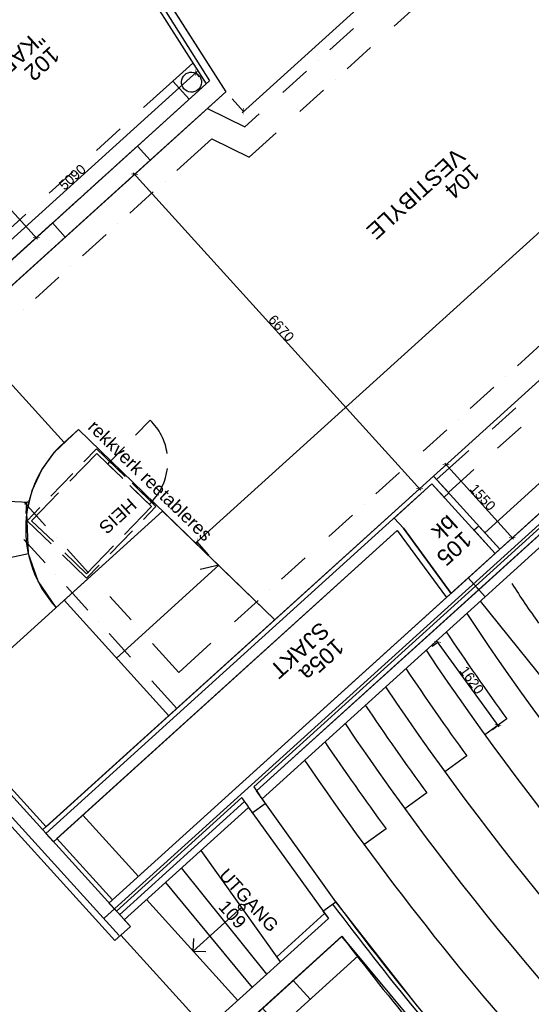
# Model space of a CAD drawing. Header units: millimetres. Extents: x 15275 to 121491, y 18097 to 137945.
# Tile 3 of 57: x 23731 to 31769, y 34687 to 50172. Entities that reach past the tile are written whole.
import ezdxf

# ---------------------------------------------------------------- set-up
doc = ezdxf.new("R2010")
doc.units = ezdxf.units.MM
doc.header["$LTSCALE"] = 0.5
doc.header["$MEASUREMENT"] = 0
doc.linetypes.add('PLINE', pattern=[0])
doc.styles.add('GENERATED_STYLE_1', font='arial.ttf')

msp = doc.modelspace()

# ---------------------------------------------------------------- hatches: boundary and pattern name
at = {"linetype": 'Continuous'}
for points in [[(29430, 49902, 0.413823), (29431, 49905, 0.414213), (29428, 49905, 0.414213), (29427, 49902, 0.413823)], [(28421, 49528), (28422, 49531, 0.413823), (28419, 49531, 0.016573), (28417, 49530, 0.06361), (28417, 49529, 0.322326), (28417, 49527, 0.04927), (28419, 49527, 0.051705), (28420, 49527, 0.095023)], [(26498, 49290), (26503, 49395), (26494, 49395), (26489, 49290)], [(28690, 49231), (28690, 49234, 0.413823), (28687, 49235, 0.016573), (28686, 49234, 0.06361), (28685, 49232, 0.322326), (28686, 49230, 0.04927), (28687, 49230, 0.051705), (28689, 49231, 0.095023)], [(27246, 48783), (27242, 48676), (27248, 48676), (27255, 48782)], [(27680, 48856, 0.413823), (27680, 48859, 0.414213), (27677, 48859, 0.413823), (27677, 48856)], [(25494, 48620, 0.413823), (25494, 48623), (25491, 48623, 0.413823), (25491, 48620, 0.414213)], [(27948, 48559, 0.413823), (27948, 48562, 0.414213), (27945, 48562, 0.413823), (27945, 48559)], [(25555, 48159, 0.413823), (25555, 48162, 0.413823), (25552, 48162, 0.016573), (25551, 48161, 0.06361), (25550, 48160, 0.322326), (25550, 48157, 0.322326), (25552, 48157, 0.06361), (25554, 48158, 0.016573)], [(25564, 48167, 0.413823), (25564, 48170, 0.413823), (25561, 48170, 0.016573), (25560, 48169, 0.06361), (25559, 48168, 0.322326), (25560, 48166, 0.322326), (25562, 48165, 0.06361), (25563, 48166, 0.016573)], [(25574, 48176, 0.413823), (25574, 48179, 0.413823), (25571, 48179, 0.016573), (25570, 48178, 0.06361), (25569, 48177, 0.322326), (25569, 48174, 0.322326), (25571, 48174, 0.06361), (25572, 48175, 0.016573)], [(25385, 48005, 0.413823), (25386, 48008, 0.413823), (25383, 48008, 0.016573), (25381, 48007, 0.06361), (25381, 48006, 0.322326), (25381, 48004, 0.322326), (25383, 48003, 0.06361), (25384, 48004, 0.016573)], [(25395, 48014, 0.413823), (25395, 48017, 0.413823), (25392, 48017, 0.016573), (25391, 48016, 0.06361), (25390, 48015, 0.322326), (25390, 48012, 0.322326), (25392, 48012, 0.06361), (25394, 48013, 0.016573)], [(25404, 48022, 0.413823), (25404, 48025, 0.413823), (25401, 48025, 0.016573), (25400, 48024, 0.06361), (25399, 48023, 0.322326), (25400, 48021, 0.322326), (25402, 48020, 0.06361), (25403, 48021, 0.016573)], [(25414, 48031, 0.413823), (25414, 48034, 0.413823), (25411, 48034, 0.016573), (25410, 48033, 0.06361), (25409, 48032, 0.322326), (25409, 48029, 0.322326), (25411, 48029, 0.06361), (25412, 48030, 0.016573)], [(25423, 48039, 0.413823), (25423, 48042, 0.413823), (25420, 48042, 0.016573), (25419, 48041, 0.06361), (25418, 48040, 0.322326), (25418, 48038, 0.322326), (25421, 48037, 0.06361), (25422, 48038, 0.016573)], [(25432, 48048, 0.413823), (25433, 48051, 0.413823), (25430, 48051, 0.016573), (25428, 48050, 0.06361), (25428, 48049, 0.322326), (25428, 48046, 0.322326), (25430, 48046, 0.06361), (25431, 48047, 0.016573)], [(25442, 48056, 0.413823), (25442, 48059, 0.413823), (25439, 48059, 0.016573), (25438, 48058, 0.06361), (25437, 48057, 0.322326), (25437, 48055, 0.322326), (25440, 48054, 0.06361), (25441, 48055, 0.016573)], [(25451, 48065, 0.413823), (25451, 48068, 0.413823), (25448, 48068, 0.016573), (25447, 48067, 0.06361), (25446, 48066, 0.322326), (25447, 48063, 0.322326), (25449, 48063, 0.06361), (25450, 48064, 0.016573)], [(25461, 48073, 0.413823), (25461, 48076, 0.413823), (25458, 48076, 0.016573), (25457, 48075, 0.06361), (25456, 48074, 0.322326), (25456, 48072, 0.322326), (25458, 48072, 0.06361), (25460, 48072, 0.016573)], [(25470, 48082, 0.413823), (25470, 48085, 0.413823), (25467, 48085, 0.016573), (25466, 48084, 0.06361), (25465, 48083, 0.322326), (25466, 48081, 0.322326), (25468, 48080, 0.06361), (25469, 48081, 0.016573)], [(25480, 48090, 0.413823), (25480, 48093, 0.413823), (25477, 48093, 0.016573), (25476, 48092, 0.06361), (25475, 48091, 0.322326), (25475, 48089, 0.322326), (25477, 48089, 0.06361), (25478, 48089, 0.016573)], [(25489, 48099, 0.413823), (25489, 48102, 0.413823), (25486, 48102, 0.016573), (25485, 48101, 0.06361), (25484, 48100, 0.322326), (25484, 48098, 0.322326), (25487, 48097, 0.06361), (25488, 48098, 0.016573)], [(25498, 48107, 0.413823), (25498, 48110, 0.413823), (25495, 48111, 0.016573), (25494, 48109, 0.06361), (25494, 48108, 0.322326), (25494, 48106, 0.322326), (25496, 48106, 0.06361), (25497, 48106, 0.016573)], [(25508, 48116, 0.413823), (25508, 48119, 0.413823), (25505, 48119, 0.016573), (25504, 48118, 0.06361), (25503, 48117, 0.322326), (25503, 48115, 0.322326), (25505, 48114, 0.06361), (25507, 48115, 0.016573)], [(25517, 48124, 0.413823), (25517, 48127, 0.413823), (25514, 48128, 0.016573), (25513, 48127, 0.06361), (25512, 48125, 0.322326), (25513, 48123, 0.322326), (25515, 48123, 0.06361), (25516, 48123, 0.016573)], [(25527, 48133, 0.413823), (25527, 48136, 0.413823), (25524, 48136, 0.016573), (25523, 48135, 0.06361), (25522, 48134, 0.322326), (25522, 48132, 0.322326), (25524, 48131, 0.06361), (25525, 48132, 0.016573)], [(25536, 48142, 0.413823), (25536, 48144, 0.413823), (25533, 48145, 0.016573), (25532, 48144, 0.06361), (25531, 48142, 0.322326), (25531, 48140, 0.322326), (25534, 48140, 0.06361), (25535, 48140, 0.016573)], [(25545, 48150, 0.413823), (25546, 48153, 0.413823), (25543, 48153, 0.016573), (25541, 48152, 0.06361), (25541, 48151, 0.322326), (25541, 48149, 0.322326), (25543, 48148, 0.06361), (25544, 48149, 0.016573)], [(24752, 47948, 0.016573), (24753, 47949, 0.06361), (24754, 47950, 0.322326), (24753, 47952, 0.04927), (24752, 47952, 0.051705), (24750, 47952, 0.095023), (24749, 47951), (24749, 47948, 0.413823)], [(25216, 47852, 0.413823), (25216, 47855, 0.413823), (25213, 47855, 0.016573), (25212, 47854, 0.06361), (25211, 47853, 0.322326), (25211, 47850, 0.322326), (25214, 47850, 0.06361), (25215, 47851, 0.016573)], [(25225, 47860, 0.413823), (25226, 47863, 0.413823), (25223, 47863, 0.016573), (25221, 47862, 0.06361), (25221, 47861, 0.322326), (25221, 47859, 0.322326), (25223, 47858, 0.06361), (25224, 47859, 0.016573)], [(25235, 47869, 0.413823), (25235, 47872, 0.413823), (25232, 47872, 0.016573), (25231, 47871, 0.06361), (25230, 47870, 0.322326), (25230, 47867, 0.322326), (25232, 47867, 0.06361), (25234, 47868, 0.016573)], [(25244, 47877, 0.413823), (25244, 47880, 0.413823), (25241, 47880, 0.016573), (25240, 47879, 0.06361), (25239, 47878, 0.322326), (25240, 47876, 0.322326), (25242, 47875, 0.06361), (25243, 47876, 0.016573)], [(25254, 47886, 0.413823), (25254, 47889, 0.413823), (25251, 47889, 0.016573), (25250, 47888, 0.06361), (25249, 47887, 0.322326), (25249, 47884, 0.322326), (25251, 47884, 0.06361), (25252, 47885, 0.016573)], [(25263, 47894, 0.413823), (25263, 47897, 0.413823), (25260, 47897, 0.016573), (25259, 47896, 0.06361), (25258, 47895, 0.322326), (25258, 47893, 0.322326), (25261, 47892, 0.06361), (25262, 47893, 0.016573)], [(25272, 47903, 0.413823), (25273, 47906, 0.413823), (25270, 47906, 0.016573), (25268, 47905, 0.06361), (25268, 47904, 0.322326), (25268, 47901, 0.322326), (25270, 47901, 0.06361), (25271, 47902, 0.016573)], [(25282, 47911, 0.413823), (25282, 47914, 0.413823), (25279, 47914, 0.016573), (25278, 47913, 0.06361), (25277, 47912, 0.322326), (25277, 47910, 0.322326), (25280, 47910, 0.06361), (25281, 47910, 0.016573)], [(25291, 47920, 0.413823), (25291, 47923, 0.413823), (25288, 47923, 0.016573), (25287, 47922, 0.06361), (25286, 47921, 0.322326), (25287, 47919, 0.322326), (25289, 47918, 0.06361), (25290, 47919, 0.016573)], [(25301, 47928, 0.413823), (25301, 47931, 0.413823), (25298, 47931, 0.016573), (25297, 47930, 0.06361), (25296, 47929, 0.322326), (25296, 47927, 0.322326), (25298, 47927, 0.06361), (25300, 47927, 0.016573)], [(25310, 47937, 0.413823), (25310, 47940, 0.413823), (25307, 47940, 0.016573), (25306, 47939, 0.06361), (25305, 47938, 0.322326), (25306, 47936, 0.322326), (25308, 47935, 0.06361), (25309, 47936, 0.016573)], [(25320, 47945, 0.413823), (25320, 47948, 0.413823), (25317, 47949, 0.016573), (25316, 47947, 0.06361), (25315, 47946, 0.322326), (25315, 47944, 0.322326), (25317, 47944, 0.06361), (25318, 47944, 0.016573)], [(25329, 47954, 0.413823), (25329, 47957, 0.413823), (25326, 47957, 0.016573), (25325, 47956, 0.06361), (25324, 47955, 0.322326), (25324, 47953, 0.322326), (25327, 47952, 0.06361), (25328, 47953, 0.016573)], [(25338, 47962, 0.413823), (25338, 47965, 0.413823), (25335, 47966, 0.016573), (25334, 47964, 0.06361), (25334, 47963, 0.322326), (25334, 47961, 0.322326), (25336, 47961, 0.06361), (25337, 47961, 0.016573)], [(25348, 47971, 0.413823), (25348, 47974, 0.413823), (25345, 47974, 0.016573), (25344, 47973, 0.06361), (25343, 47972, 0.322326), (25343, 47970, 0.322326), (25345, 47969, 0.06361), (25347, 47970, 0.016573)], [(25357, 47979, 0.413823), (25357, 47982, 0.413823), (25354, 47983, 0.016573), (25353, 47982, 0.06361), (25352, 47980, 0.322326), (25353, 47978, 0.322326), (25355, 47978, 0.06361), (25356, 47978, 0.016573)], [(25367, 47988, 0.413823), (25367, 47991, 0.413823), (25364, 47991, 0.016573), (25363, 47990, 0.06361), (25362, 47989, 0.322326), (25362, 47987, 0.322326), (25364, 47986, 0.06361), (25365, 47987, 0.016573)], [(25376, 47997, 0.413823), (25376, 48000, 0.413823), (25373, 48000, 0.016573), (25372, 47999, 0.06361), (25371, 47998, 0.322326), (25371, 47995, 0.322326), (25374, 47995, 0.06361), (25375, 47996, 0.016573)], [(25047, 47698, 0.413823), (25047, 47701, 0.413823), (25044, 47701, 0.016573), (25043, 47700, 0.06361), (25042, 47699, 0.322326), (25042, 47697, 0.322326), (25044, 47696, 0.06361), (25045, 47697, 0.016573)], [(25056, 47707, 0.413823), (25056, 47710, 0.413823), (25053, 47710, 0.016573), (25052, 47709, 0.06361), (25051, 47708, 0.322326), (25051, 47705, 0.322326), (25054, 47705, 0.06361), (25055, 47706, 0.016573)], [(25065, 47715, 0.413823), (25066, 47718, 0.413823), (25063, 47718, 0.016573), (25061, 47717, 0.06361), (25061, 47716, 0.322326), (25061, 47714, 0.322326), (25063, 47713, 0.06361), (25064, 47714, 0.016573)], [(25075, 47724, 0.413823), (25075, 47727, 0.413823), (25072, 47727, 0.016573), (25071, 47726, 0.06361), (25070, 47725, 0.322326), (25070, 47722, 0.322326), (25072, 47722, 0.06361), (25074, 47723, 0.016573)], [(25084, 47732, 0.413823), (25084, 47735, 0.413823), (25081, 47735, 0.016573), (25080, 47734, 0.06361), (25079, 47733, 0.322326), (25080, 47731, 0.322326), (25082, 47730, 0.06361), (25083, 47731, 0.016573)], [(25094, 47741, 0.413823), (25094, 47744, 0.413823), (25091, 47744, 0.016573), (25090, 47743, 0.06361), (25089, 47742, 0.322326), (25089, 47739, 0.322326), (25091, 47739, 0.06361), (25092, 47740, 0.016573)], [(25103, 47749, 0.413823), (25103, 47752, 0.413823), (25100, 47752, 0.016573), (25099, 47751, 0.06361), (25098, 47750, 0.322326), (25098, 47748, 0.322326), (25101, 47747, 0.06361), (25102, 47748, 0.016573)], [(25112, 47758, 0.413823), (25113, 47761, 0.413823), (25110, 47761, 0.016573), (25108, 47760, 0.06361), (25108, 47759, 0.322326), (25108, 47756, 0.322326), (25110, 47756, 0.06361), (25111, 47757, 0.016573)], [(25122, 47766, 0.413823), (25122, 47769, 0.413823), (25119, 47769, 0.016573), (25118, 47768, 0.06361), (25117, 47767, 0.322326), (25117, 47765, 0.322326), (25120, 47765, 0.06361), (25121, 47765, 0.016573)], [(25131, 47775, 0.413823), (25131, 47778, 0.413823), (25128, 47778, 0.016573), (25127, 47777, 0.06361), (25126, 47776, 0.322326), (25127, 47774, 0.322326), (25129, 47773, 0.06361), (25130, 47774, 0.016573)], [(25141, 47783, 0.413823), (25141, 47786, 0.413823), (25138, 47786, 0.016573), (25137, 47785, 0.06361), (25136, 47784, 0.322326), (25136, 47782, 0.322326), (25138, 47782, 0.06361), (25140, 47782, 0.016573)], [(25150, 47792, 0.413823), (25150, 47795, 0.413823), (25147, 47795, 0.016573), (25146, 47794, 0.06361), (25145, 47793, 0.322326), (25146, 47791, 0.322326), (25148, 47790, 0.06361), (25149, 47791, 0.016573)], [(25160, 47800, 0.413823), (25160, 47803, 0.413823), (25157, 47804, 0.016573), (25156, 47802, 0.06361), (25155, 47801, 0.322326), (25155, 47799, 0.322326), (25157, 47799, 0.06361), (25158, 47799, 0.016573)], [(25169, 47809, 0.413823), (25169, 47812, 0.413823), (25166, 47812, 0.016573), (25165, 47811, 0.06361), (25164, 47810, 0.322326), (25164, 47808, 0.322326), (25167, 47807, 0.06361), (25168, 47808, 0.016573)], [(25178, 47817, 0.413823), (25178, 47820, 0.413823), (25176, 47821, 0.016573), (25174, 47820, 0.06361), (25174, 47818, 0.322326), (25174, 47816, 0.322326), (25176, 47816, 0.06361), (25177, 47816, 0.016573)], [(25188, 47826, 0.413823), (25188, 47829, 0.413823), (25185, 47829, 0.016573), (25184, 47828, 0.06361), (25183, 47827, 0.322326), (25183, 47825, 0.322326), (25185, 47824, 0.06361), (25187, 47825, 0.016573)], [(25197, 47835, 0.413823), (25197, 47838, 0.413823), (25194, 47838, 0.016573), (25193, 47837, 0.06361), (25192, 47835, 0.322326), (25193, 47833, 0.322326), (25195, 47833, 0.06361), (25196, 47833, 0.016573)], [(25207, 47843, 0.413823), (25207, 47846, 0.413823), (25204, 47846, 0.016573), (25203, 47845, 0.06361), (25202, 47844, 0.322326), (25202, 47842, 0.322326), (25204, 47841, 0.06361), (25205, 47842, 0.016573)], [(25588, 47743), (25482, 47750), (25482, 47741), (25588, 47734)], [(24877, 47545, 0.413823), (24877, 47548, 0.413823), (24874, 47548, 0.016573), (24873, 47547, 0.06361), (24872, 47546, 0.322326), (24873, 47543, 0.322326), (24875, 47543, 0.06361), (24876, 47544, 0.016573)], [(24887, 47553, 0.413823), (24887, 47556, 0.413823), (24884, 47556, 0.016573), (24883, 47555, 0.06361), (24882, 47554, 0.322326), (24882, 47552, 0.322326), (24884, 47551, 0.06361), (24885, 47552, 0.016573)], [(24896, 47562, 0.413823), (24896, 47565, 0.413823), (24893, 47565, 0.016573), (24892, 47564, 0.06361), (24891, 47563, 0.322326), (24891, 47560, 0.322326), (24894, 47560, 0.06361), (24895, 47561, 0.016573)], [(24905, 47570, 0.413823), (24906, 47573, 0.413823), (24903, 47573, 0.016573), (24901, 47572, 0.06361), (24901, 47571, 0.322326), (24901, 47569, 0.322326), (24903, 47568, 0.06361), (24904, 47569, 0.016573)], [(24915, 47579, 0.413823), (24915, 47582, 0.413823), (24912, 47582, 0.016573), (24911, 47581, 0.06361), (24910, 47580, 0.322326), (24910, 47577, 0.322326), (24913, 47577, 0.06361), (24914, 47578, 0.016573)], [(24924, 47587, 0.413823), (24924, 47590, 0.413823), (24921, 47590, 0.016573), (24920, 47589, 0.06361), (24919, 47588, 0.322326), (24920, 47586, 0.322326), (24922, 47585, 0.06361), (24923, 47586, 0.016573)], [(24934, 47596, 0.413823), (24934, 47599, 0.413823), (24931, 47599, 0.016573), (24930, 47598, 0.06361), (24929, 47597, 0.322326), (24929, 47594, 0.322326), (24931, 47594, 0.06361), (24932, 47595, 0.016573)], [(24943, 47604, 0.413823), (24943, 47607, 0.413823), (24940, 47607, 0.016573), (24939, 47606, 0.06361), (24938, 47605, 0.322326), (24939, 47603, 0.322326), (24941, 47603, 0.06361), (24942, 47603, 0.016573)], [(24952, 47613, 0.413823), (24953, 47616, 0.413823), (24950, 47616, 0.016573), (24949, 47615, 0.06361), (24948, 47614, 0.322326), (24948, 47612, 0.322326), (24950, 47611, 0.06361), (24951, 47612, 0.016573)], [(24962, 47621, 0.413823), (24962, 47624, 0.413823), (24959, 47624, 0.016573), (24958, 47623, 0.06361), (24957, 47622, 0.322326), (24957, 47620, 0.322326), (24960, 47620, 0.06361), (24961, 47620, 0.016573)], [(24971, 47630, 0.413823), (24971, 47633, 0.413823), (24968, 47633, 0.016573), (24967, 47632, 0.06361), (24966, 47631, 0.322326), (24967, 47629, 0.322326), (24969, 47628, 0.06361), (24970, 47629, 0.016573)], [(24981, 47638, 0.413823), (24981, 47641, 0.413823), (24978, 47642, 0.016573), (24977, 47640, 0.06361), (24976, 47639, 0.322326), (24976, 47637, 0.322326), (24978, 47637, 0.06361), (24980, 47637, 0.016573)], [(24990, 47647, 0.413823), (24990, 47650, 0.413823), (24987, 47650, 0.016573), (24986, 47649, 0.06361), (24985, 47648, 0.322326), (24986, 47646, 0.322326), (24988, 47645, 0.06361), (24989, 47646, 0.016573)], [(25000, 47655, 0.413823), (25000, 47658, 0.413823), (24997, 47659, 0.016573), (24996, 47657, 0.06361), (24995, 47656, 0.322326), (24995, 47654, 0.322326), (24997, 47654, 0.06361), (24998, 47654, 0.016573)], [(25009, 47664, 0.413823), (25009, 47667, 0.413823), (25006, 47667, 0.016573), (25005, 47666, 0.06361), (25004, 47665, 0.322326), (25004, 47663, 0.322326), (25007, 47662, 0.06361), (25008, 47663, 0.016573)], [(25018, 47672, 0.413823), (25019, 47675, 0.413823), (25016, 47676, 0.016573), (25014, 47675, 0.06361), (25014, 47673, 0.322326), (25014, 47671, 0.322326), (25016, 47671, 0.06361), (25017, 47671, 0.016573)], [(25028, 47681, 0.413823), (25028, 47684, 0.413823), (25025, 47684, 0.016573), (25024, 47683, 0.06361), (25023, 47682, 0.322326), (25023, 47680, 0.322326), (25025, 47679, 0.06361), (25027, 47680, 0.016573)], [(25037, 47690, 0.413823), (25037, 47693, 0.413823), (25034, 47693, 0.016573), (25033, 47692, 0.06361), (25032, 47691, 0.322326), (25033, 47688, 0.322326), (25035, 47688, 0.06361), (25036, 47689, 0.016573)], [(26016, 47631, 0.095023), (26017, 47632, 0.051705), (26017, 47634, 0.04927), (26018, 47635, 0.413628), (26012, 47636, 0.04927), (26012, 47634, 0.051705), (26012, 47632, 0.095023), (26013, 47631)], [(24698, 47383, 0.413823), (24699, 47386, 0.413823), (24696, 47386, 0.016573), (24694, 47385, 0.06361), (24694, 47384, 0.322326), (24694, 47381, 0.322326), (24696, 47381, 0.06361), (24697, 47382, 0.016573)], [(24708, 47391, 0.413823), (24708, 47394, 0.413823), (24705, 47394, 0.016573), (24704, 47393, 0.06361), (24703, 47392, 0.322326), (24703, 47390, 0.322326), (24705, 47389, 0.06361), (24707, 47390, 0.016573)], [(24717, 47400, 0.413823), (24717, 47403, 0.413823), (24714, 47403, 0.016573), (24713, 47402, 0.06361), (24712, 47401, 0.322326), (24713, 47398, 0.322326), (24715, 47398, 0.06361), (24716, 47399, 0.016573)], [(24727, 47408, 0.413823), (24727, 47411, 0.413823), (24724, 47411, 0.016573), (24723, 47410, 0.06361), (24722, 47409, 0.322326), (24722, 47407, 0.322326), (24724, 47406, 0.06361), (24725, 47407, 0.016573)], [(24736, 47417, 0.413823), (24736, 47420, 0.413823), (24733, 47420, 0.016573), (24732, 47419, 0.06361), (24731, 47418, 0.322326), (24731, 47415, 0.322326), (24734, 47415, 0.06361), (24735, 47416, 0.016573)], [(24745, 47425, 0.413823), (24746, 47428, 0.413823), (24743, 47428, 0.016573), (24741, 47427, 0.06361), (24741, 47426, 0.322326), (24741, 47424, 0.322326), (24743, 47423, 0.06361), (24744, 47424, 0.016573)], [(24755, 47434, 0.413823), (24755, 47437, 0.413823), (24752, 47437, 0.016573), (24751, 47436, 0.06361), (24750, 47435, 0.322326), (24750, 47432, 0.322326), (24753, 47432, 0.06361), (24754, 47433, 0.016573)], [(24764, 47442, 0.413823), (24764, 47445, 0.413823), (24761, 47445, 0.016573), (24760, 47444, 0.06361), (24759, 47443, 0.322326), (24760, 47441, 0.322326), (24762, 47440, 0.06361), (24763, 47441, 0.016573)], [(24774, 47451, 0.413823), (24774, 47454, 0.413823), (24771, 47454, 0.016573), (24770, 47453, 0.06361), (24769, 47452, 0.322326), (24769, 47449, 0.322326), (24771, 47449, 0.06361), (24772, 47450, 0.016573)], [(24783, 47459, 0.413823), (24783, 47462, 0.413823), (24780, 47462, 0.016573), (24779, 47461, 0.06361), (24778, 47460, 0.322326), (24779, 47458, 0.322326), (24781, 47458, 0.06361), (24782, 47458, 0.016573)], [(24792, 47468, 0.413823), (24793, 47471, 0.413823), (24790, 47471, 0.016573), (24789, 47470, 0.06361), (24788, 47469, 0.322326), (24788, 47467, 0.322326), (24790, 47466, 0.06361), (24791, 47467, 0.016573)], [(24802, 47476, 0.413823), (24802, 47479, 0.413823), (24799, 47479, 0.016573), (24798, 47478, 0.06361), (24797, 47477, 0.322326), (24797, 47475, 0.322326), (24800, 47475, 0.06361), (24801, 47475, 0.016573)], [(24811, 47485, 0.413823), (24811, 47488, 0.413823), (24808, 47488, 0.016573), (24807, 47487, 0.06361), (24806, 47486, 0.322326), (24807, 47484, 0.322326), (24809, 47483, 0.06361), (24810, 47484, 0.016573)], [(24821, 47493, 0.413823), (24821, 47496, 0.413823), (24818, 47497, 0.016573), (24817, 47495, 0.06361), (24816, 47494, 0.322326), (24816, 47492, 0.322326), (24818, 47492, 0.06361), (24820, 47492, 0.016573)], [(24830, 47502, 0.413823), (24830, 47505, 0.413823), (24827, 47505, 0.016573), (24826, 47504, 0.06361), (24825, 47503, 0.322326), (24826, 47501, 0.322326), (24828, 47500, 0.06361), (24829, 47501, 0.016573)], [(24840, 47510, 0.413823), (24840, 47513, 0.413823), (24837, 47514, 0.016573), (24836, 47513, 0.06361), (24835, 47511, 0.322326), (24835, 47509, 0.322326), (24837, 47509, 0.06361), (24838, 47509, 0.016573)], [(24849, 47519, 0.413823), (24849, 47522, 0.413823), (24846, 47522, 0.016573), (24845, 47521, 0.06361), (24844, 47520, 0.322326), (24844, 47518, 0.322326), (24847, 47517, 0.06361), (24848, 47518, 0.016573)], [(24858, 47528, 0.413823), (24859, 47531, 0.413823), (24856, 47531, 0.016573), (24854, 47530, 0.06361), (24854, 47529, 0.322326), (24854, 47526, 0.322326), (24856, 47526, 0.06361), (24857, 47526, 0.016573)], [(24868, 47536, 0.413823), (24868, 47539, 0.413823), (24865, 47539, 0.016573), (24864, 47538, 0.06361), (24863, 47537, 0.322326), (24863, 47535, 0.322326), (24865, 47534, 0.06361), (24867, 47535, 0.016573)], [(24011, 47277, 0.414213), (24012, 47280, 0.413823), (24009, 47280, 0.413823), (24008, 47277, 0.414213)], [(24529, 47229, 0.413823), (24529, 47232, 0.413823), (24526, 47232, 0.016573), (24525, 47231, 0.06361), (24524, 47230, 0.322326), (24524, 47228, 0.322326), (24527, 47227, 0.06361), (24528, 47228, 0.016573)], [(24538, 47238, 0.413823), (24539, 47241, 0.413823), (24536, 47241, 0.016573), (24534, 47240, 0.06361), (24534, 47239, 0.322326), (24534, 47236, 0.322326), (24536, 47236, 0.06361), (24537, 47237, 0.016573)], [(24548, 47246, 0.413823), (24548, 47249, 0.413823), (24545, 47249, 0.016573), (24544, 47248, 0.06361), (24543, 47247, 0.322326), (24543, 47245, 0.322326), (24545, 47244, 0.06361), (24547, 47245, 0.016573)], [(24557, 47255, 0.413823), (24557, 47258, 0.413823), (24554, 47258, 0.016573), (24553, 47257, 0.06361), (24552, 47256, 0.322326), (24553, 47253, 0.322326), (24555, 47253, 0.06361), (24556, 47254, 0.016573)], [(24567, 47263, 0.413823), (24567, 47266, 0.413823), (24564, 47266, 0.016573), (24563, 47265, 0.06361), (24562, 47264, 0.322326), (24562, 47262, 0.322326), (24564, 47261, 0.06361), (24565, 47262, 0.016573)], [(24576, 47272, 0.413823), (24576, 47275, 0.413823), (24573, 47275, 0.016573), (24572, 47274, 0.06361), (24571, 47273, 0.322326), (24571, 47270, 0.322326), (24574, 47270, 0.06361), (24575, 47271, 0.016573)], [(24585, 47280, 0.413823), (24586, 47283, 0.413823), (24583, 47283, 0.016573), (24581, 47282, 0.06361), (24581, 47281, 0.322326), (24581, 47279, 0.322326), (24583, 47278, 0.06361), (24584, 47279, 0.016573)], [(24595, 47289, 0.413823), (24595, 47292, 0.413823), (24592, 47292, 0.016573), (24591, 47291, 0.06361), (24590, 47290, 0.322326), (24590, 47287, 0.322326), (24593, 47287, 0.06361), (24594, 47288, 0.016573)], [(24604, 47297, 0.413823), (24604, 47300, 0.413823), (24601, 47300, 0.016573), (24600, 47299, 0.06361), (24599, 47298, 0.322326), (24600, 47296, 0.322326), (24602, 47296, 0.06361), (24603, 47296, 0.016573)], [(24614, 47306, 0.413823), (24614, 47309, 0.413823), (24611, 47309, 0.016573), (24610, 47308, 0.06361), (24609, 47307, 0.322326), (24609, 47305, 0.322326), (24611, 47304, 0.06361), (24613, 47305, 0.016573)], [(24623, 47314, 0.413823), (24623, 47317, 0.413823), (24620, 47317, 0.016573), (24619, 47316, 0.06361), (24618, 47315, 0.322326), (24619, 47313, 0.322326), (24621, 47313, 0.06361), (24622, 47313, 0.016573)], [(24633, 47323, 0.413823), (24633, 47326, 0.413823), (24630, 47326, 0.016573), (24629, 47325, 0.06361), (24628, 47324, 0.322326), (24628, 47322, 0.322326), (24630, 47321, 0.06361), (24631, 47322, 0.016573)], [(24642, 47331, 0.413823), (24642, 47334, 0.413823), (24639, 47335, 0.016573), (24638, 47333, 0.06361), (24637, 47332, 0.322326), (24637, 47330, 0.322326), (24640, 47330, 0.06361), (24641, 47330, 0.016573)], [(24651, 47340, 0.413823), (24651, 47343, 0.413823), (24648, 47343, 0.016573), (24647, 47342, 0.06361), (24647, 47341, 0.322326), (24647, 47339, 0.322326), (24649, 47338, 0.06361), (24650, 47339, 0.016573)], [(24661, 47348, 0.413823), (24661, 47351, 0.413823), (24658, 47352, 0.016573), (24657, 47351, 0.06361), (24656, 47349, 0.322326), (24656, 47347, 0.322326), (24658, 47347, 0.06361), (24660, 47347, 0.016573)], [(24670, 47357, 0.413823), (24670, 47360, 0.413823), (24667, 47360, 0.016573), (24666, 47359, 0.06361), (24665, 47358, 0.322326), (24666, 47356, 0.322326), (24668, 47355, 0.06361), (24669, 47356, 0.016573)], [(24680, 47365, 0.413823), (24680, 47368, 0.413823), (24677, 47369, 0.016573), (24676, 47368, 0.06361), (24675, 47366, 0.322326), (24675, 47364, 0.322326), (24677, 47364, 0.06361), (24678, 47364, 0.016573)], [(24689, 47374, 0.413823), (24689, 47377, 0.413823), (24686, 47377, 0.016573), (24685, 47376, 0.06361), (24684, 47375, 0.322326), (24684, 47373, 0.322326), (24687, 47372, 0.06361), (24688, 47373, 0.016573)], [(24360, 47076, 0.413823), (24360, 47079, 0.413823), (24357, 47079, 0.016573), (24356, 47078, 0.06361), (24355, 47077, 0.322326), (24355, 47074, 0.322326), (24357, 47074, 0.06361), (24358, 47075, 0.016573)], [(24369, 47084, 0.413823), (24369, 47087, 0.413823), (24366, 47087, 0.016573), (24365, 47086, 0.06361), (24364, 47085, 0.322326), (24364, 47083, 0.322326), (24367, 47082, 0.06361), (24368, 47083, 0.016573)], [(24378, 47093, 0.413823), (24379, 47096, 0.413823), (24376, 47096, 0.016573), (24374, 47095, 0.06361), (24374, 47094, 0.322326), (24374, 47091, 0.322326), (24376, 47091, 0.06361), (24377, 47092, 0.016573)], [(24388, 47101, 0.413823), (24388, 47104, 0.413823), (24385, 47104, 0.016573), (24384, 47103, 0.06361), (24383, 47102, 0.322326), (24383, 47100, 0.322326), (24385, 47099, 0.06361), (24387, 47100, 0.016573)], [(24397, 47110, 0.413823), (24397, 47113, 0.413823), (24394, 47113, 0.016573), (24393, 47112, 0.06361), (24392, 47111, 0.322326), (24393, 47108, 0.322326), (24395, 47108, 0.06361), (24396, 47109, 0.016573)], [(24407, 47118, 0.413823), (24407, 47121, 0.413823), (24404, 47121, 0.016573), (24403, 47120, 0.06361), (24402, 47119, 0.322326), (24402, 47117, 0.322326), (24404, 47116, 0.06361), (24405, 47117, 0.016573)], [(24416, 47127, 0.413823), (24416, 47130, 0.413823), (24413, 47130, 0.016573), (24412, 47129, 0.06361), (24411, 47128, 0.322326), (24411, 47125, 0.322326), (24414, 47125, 0.06361), (24415, 47126, 0.016573)], [(24425, 47135, 0.413823), (24426, 47138, 0.413823), (24423, 47138, 0.016573), (24421, 47137, 0.06361), (24421, 47136, 0.322326), (24421, 47134, 0.322326), (24423, 47133, 0.06361), (24424, 47134, 0.016573)], [(24435, 47144, 0.413823), (24435, 47147, 0.413823), (24432, 47147, 0.016573), (24431, 47146, 0.06361), (24430, 47145, 0.322326), (24430, 47142, 0.322326), (24433, 47142, 0.06361), (24434, 47143, 0.016573)], [(24444, 47152, 0.413823), (24444, 47155, 0.413823), (24441, 47155, 0.016573), (24440, 47154, 0.06361), (24439, 47153, 0.322326), (24440, 47151, 0.322326), (24442, 47151, 0.06361), (24443, 47151, 0.016573)], [(24454, 47161, 0.413823), (24454, 47164, 0.413823), (24451, 47164, 0.016573), (24450, 47163, 0.06361), (24449, 47162, 0.322326), (24449, 47160, 0.322326), (24451, 47159, 0.06361), (24453, 47160, 0.016573)], [(24463, 47169, 0.413823), (24463, 47172, 0.413823), (24460, 47172, 0.016573), (24459, 47171, 0.06361), (24458, 47170, 0.322326), (24459, 47168, 0.322326), (24461, 47168, 0.06361), (24462, 47168, 0.016573)], [(24473, 47178, 0.413823), (24473, 47181, 0.413823), (24470, 47181, 0.016573), (24469, 47180, 0.06361), (24468, 47179, 0.322326), (24468, 47177, 0.322326), (24470, 47176, 0.06361), (24471, 47177, 0.016573)], [(24482, 47186, 0.413823), (24482, 47189, 0.413823), (24479, 47190, 0.016573), (24478, 47188, 0.06361), (24477, 47187, 0.322326), (24477, 47185, 0.322326), (24480, 47185, 0.06361), (24481, 47185, 0.016573)], [(24491, 47195, 0.413823), (24491, 47198, 0.413823), (24488, 47198, 0.016573), (24487, 47197, 0.06361), (24487, 47196, 0.322326), (24487, 47194, 0.322326), (24489, 47193, 0.06361), (24490, 47194, 0.016573)], [(24501, 47203, 0.413823), (24501, 47206, 0.413823), (24498, 47207, 0.016573), (24497, 47206, 0.06361), (24496, 47204, 0.322326), (24496, 47202, 0.322326), (24498, 47202, 0.06361), (24500, 47202, 0.016573)], [(24510, 47212, 0.413823), (24510, 47215, 0.413823), (24507, 47215, 0.016573), (24506, 47214, 0.06361), (24505, 47213, 0.322326), (24506, 47211, 0.322326), (24508, 47210, 0.06361), (24509, 47211, 0.016573)], [(24520, 47221, 0.413823), (24520, 47224, 0.413823), (24517, 47224, 0.016573), (24516, 47223, 0.06361), (24515, 47222, 0.322326), (24515, 47219, 0.322326), (24517, 47219, 0.06361), (24518, 47219, 0.016573)], [(24256, 46982, 0.413823), (24256, 46985, 0.413823), (24253, 46985, 0.016573), (24252, 46984, 0.06361), (24251, 46983, 0.322326), (24251, 46980, 0.322326), (24254, 46980, 0.06361), (24255, 46981, 0.016573)], [(24265, 46990, 0.413823), (24266, 46993, 0.413823), (24263, 46993, 0.016573), (24261, 46992, 0.06361), (24261, 46991, 0.322326), (24261, 46989, 0.322326), (24263, 46989, 0.06361), (24264, 46989, 0.016573)], [(24275, 46999, 0.413823), (24275, 47002, 0.413823), (24272, 47002, 0.016573), (24271, 47001, 0.06361), (24270, 47000, 0.322326), (24270, 46998, 0.322326), (24273, 46997, 0.06361), (24274, 46998, 0.016573)], [(24284, 47007, 0.413823), (24284, 47010, 0.413823), (24281, 47010, 0.016573), (24280, 47009, 0.06361), (24279, 47008, 0.322326), (24280, 47006, 0.322326), (24282, 47006, 0.06361), (24283, 47006, 0.016573)], [(24294, 47016, 0.413823), (24294, 47019, 0.413823), (24291, 47019, 0.016573), (24290, 47018, 0.06361), (24289, 47017, 0.322326), (24289, 47015, 0.322326), (24291, 47014, 0.06361), (24293, 47015, 0.016573)], [(24303, 47024, 0.413823), (24303, 47027, 0.413823), (24300, 47028, 0.016573), (24299, 47026, 0.06361), (24298, 47025, 0.322326), (24299, 47023, 0.322326), (24301, 47023, 0.06361), (24302, 47023, 0.016573)], [(24313, 47033, 0.413823), (24313, 47036, 0.413823), (24310, 47036, 0.016573), (24309, 47035, 0.06361), (24308, 47034, 0.322326), (24308, 47032, 0.322326), (24310, 47031, 0.06361), (24311, 47032, 0.016573)], [(24322, 47041, 0.413823), (24322, 47044, 0.413823), (24319, 47045, 0.016573), (24318, 47044, 0.06361), (24317, 47042, 0.322326), (24317, 47040, 0.322326), (24320, 47040, 0.06361), (24321, 47040, 0.016573)], [(24331, 47050, 0.413823), (24331, 47053, 0.413823), (24329, 47053, 0.016573), (24327, 47052, 0.06361), (24327, 47051, 0.322326), (24327, 47049, 0.322326), (24329, 47048, 0.06361), (24330, 47049, 0.016573)], [(24341, 47058, 0.413823), (24341, 47061, 0.413823), (24338, 47062, 0.016573), (24337, 47061, 0.06361), (24336, 47059, 0.322326), (24336, 47057, 0.322326), (24338, 47057, 0.06361), (24340, 47057, 0.016573)], [(24350, 47067, 0.413823), (24350, 47070, 0.413823), (24347, 47070, 0.016573), (24346, 47069, 0.06361), (24345, 47068, 0.322326), (24346, 47066, 0.322326), (24348, 47065, 0.06361), (24349, 47066, 0.016573)], [(25275, 46960, 0.413823), (25276, 46963, 0.016573), (25275, 46964, 0.06361), (25273, 46965, 0.322326), (25271, 46965, 0.322326), (25271, 46962, 0.06361), (25271, 46961, 0.016573), (25272, 46960, 0.413823)], [(23939, 46746), (24043, 46740), (24044, 46749), (23939, 46755)], [(24534, 46288, 0.095023), (24535, 46289, 0.051705), (24535, 46290, 0.04927), (24535, 46292, 0.413628), (24529, 46292, 0.04927), (24529, 46291, 0.051705), (24530, 46289, 0.095023), (24531, 46288)], [(23793, 45617, 0.413823), (23793, 45620, 0.016573), (23792, 45621, 0.06361), (23791, 45622, 0.322326), (23789, 45622, 0.322326), (23788, 45619, 0.06361), (23789, 45618, 0.016573), (23790, 45617, 0.413823)], [(31367, 44559, 0.413823), (31367, 44562, 0.414213), (31364, 44562, 0.414213), (31364, 44559, 0.413823)], [(31714, 44233, 0.413823), (31714, 44236), (31711, 44236, 0.095023), (31710, 44235, 0.051705), (31709, 44234, 0.04927), (31709, 44232, 0.322326), (31711, 44232, 0.06361), (31713, 44232, 0.016573)], [(30627, 43888), (30627, 43891, 0.413823), (30624, 43891, 0.016573), (30623, 43890, 0.06361), (30622, 43889, 0.322326), (30622, 43887, 0.04927), (30624, 43887, 0.051705), (30625, 43887, 0.095023)], [(30972, 43561, 0.414213), (30972, 43564, 0.413823), (30969, 43564, 0.413823), (30969, 43561, 0.414213)], [(29885, 43216, 0.413823), (29885, 43219, 0.414213), (29882, 43219, 0.413823), (29882, 43216)], [(31054, 43262, 0.413823), (31055, 43265, 0.016573), (31054, 43266, 0.06361), (31052, 43267, 0.322326), (31050, 43266, 0.322326), (31050, 43264, 0.06361), (31050, 43263, 0.016573), (31051, 43262, 0.413823)], [(30482, 43178), (30378, 43183), (30376, 43175), (30482, 43169)], [(29960, 42799), (30066, 42792), (30067, 42801), (29962, 42806)], [(23879, 42622), (23801, 42551), (23807, 42544), (23885, 42615)], [(29145, 42545), (29145, 42548, 0.413823), (29142, 42548, 0.414213), (29142, 42545, 0.413823)], [(24307, 42027, 0.414213), (24307, 42030, 0.413823), (24304, 42030, 0.413823), (24304, 42027, 0.414213)], [(26517, 42015), (26510, 41909), (26519, 41909), (26524, 42013)], [(31418, 42026), (31524, 42019), (31524, 42028), (31418, 42035)], [(28403, 41873, 0.095023), (28404, 41874, 0.051705), (28404, 41876, 0.04927), (28404, 41877, 0.322326), (28402, 41878, 0.06361), (28401, 41877, 0.016573), (28400, 41876, 0.413823), (28400, 41873)], [(24299, 41440, 0.322326), (24300, 41442, 0.06361), (24299, 41443, 0.016573), (24298, 41444, 0.413823), (24295, 41444, 0.413823), (24295, 41441, 0.016573), (24296, 41440, 0.06361), (24297, 41439, 0.322326)], [(24980, 41285, 0.413823), (24980, 41288, 0.414213), (24977, 41288, 0.414213), (24977, 41285, 0.413823)], [(27662, 41202, 0.413823), (27662, 41205, 0.414213), (27659, 41205, 0.414213), (27659, 41202, 0.413823)], [(24970, 40699, 0.413823), (24970, 40702, 0.414213), (24967, 40702, 0.414213), (24967, 40699, 0.413823)], [(25650, 40544, 0.414213), (25651, 40547, 0.414213), (25648, 40547, 0.414213), (25647, 40545, 0.414213)], [(26920, 40530, 0.095023), (26921, 40531, 0.051705), (26922, 40533, 0.04927), (26922, 40534, 0.322326), (26920, 40535, 0.06361), (26919, 40534, 0.016573), (26918, 40533, 0.413823), (26917, 40530)], [(30352, 40383), (30247, 40399), (30245, 40392), (30349, 40374)], [(25641, 39959, 0.414213), (25641, 39962, 0.413823), (25638, 39962, 0.413823), (25638, 39959, 0.414213)], [(31195, 39081), (31300, 39066), (31301, 39075), (31197, 39092)]]:
    msp.add_hatch(color=256, dxfattribs=at).paths.add_polyline_path(points)

# ---------------------------------------------------------------- linework, layer by layer
at = {"linetype": 'PLINE'}
for points in [[(19156, 49852), (22555, 52932), (25887, 50379), (26658, 49161), (22882, 45740), (22190, 46504), (21746, 46101), (20524, 47450), (20968, 47852)], [(30208, 42872), (31200, 41777), (30508, 41150), (29759, 42176), (29615, 42335)], [(31961, 42466), (30775, 41392), (31044, 41095), (32230, 42170)], [(32077, 42338), (30892, 41263), (30943, 41207), (32129, 42281)], [(32077, 42338), (30892, 41263), (30943, 41207), (32129, 42281)], [(29663, 42141), (30435, 41083), (25188, 36329), (24314, 37294)], [(25373, 36014), (27326, 37784), (28580, 36035), (26809, 34430), (26743, 34502), (26594, 34367), (25320, 35774), (25469, 35909)], [(28791, 35755), (31195, 32858), (29628, 31429), (29364, 31721), (29197, 31570), (27928, 32971), (28095, 33122), (27104, 34215)], [(28791, 35755), (27544, 34625), (27812, 34328), (29047, 35447)]]:
    msp.add_lwpolyline(points, close=True, dxfattribs=at)
for points in [[(27226, 48707), (31765, 52820)], [(41152, 52437), (38649, 50160), (39614, 49227), (25060, 36039)], [(29979, 34658), (28696, 36297), (27451, 38043), (37414, 47071), (38867, 45676), (39004, 45821), (37563, 47206), (39653, 49099), (40115, 48655), (40199, 48743), (38743, 50132), (41196, 52354), (55456, 41491), (52230, 37256), (51156, 38280), (50949, 38064), (52045, 37015), (42175, 24058)], [(37716, 52106), (26495, 41938)], [(26033, 50512), (26968, 49036), (19668, 42421), (24146, 37479), (27740, 40735), (25976, 42445), (24301, 40927), (24019, 41340), (23868, 41774), (23843, 42423), (23927, 42768), (24078, 43093), (24276, 43369), (24652, 43727), (27740, 40735), (30232, 42994), (31274, 41844), (37840, 47793), (37518, 48148), (37593, 49664), (38854, 50806)], [(24011, 46723), (20245, 50879)], [(26018, 50538), (26968, 49036)], [(25887, 50379), (26658, 49161)], [(25944, 50431), (26714, 49212)], [(29614, 50072), (29984, 50407)], [(28605, 49697), (28975, 50033)], [(28874, 49401), (29244, 49736)], [(37593, 49664), (30232, 42994)], [(26135, 49204), (26449, 49489)], [(26518, 49359), (22698, 45899)], [(26557, 49272), (26496, 49340)], [(27863, 49025), (28235, 49362)], [(25580, 48184), (26714, 49212)], [(26135, 49204), (25677, 48789)], [(26135, 49204), (26393, 48921)], [(25782, 47962), (26968, 49036)], [(28132, 48728), (28504, 49065)], [(27067, 48926), (27248, 48727)], [(26681, 48776), (27270, 48488)], [(27270, 48488), (27493, 48689)], [(25307, 48454), (24935, 48117)], [(27338, 48009), (27762, 48393)], [(25560, 48166), (25555, 48162)], [(25569, 48174), (25564, 48170)], [(25580, 48184), (25574, 48179)], [(25580, 48184), (25782, 47962)], [(26199, 47800), (26748, 48298)], [(26748, 48298), (27338, 48009)], [(25390, 48012), (25386, 48008)], [(25400, 48021), (25395, 48017)], [(25409, 48029), (25404, 48025)], [(25418, 48038), (25414, 48034)], [(25428, 48046), (25423, 48042)], [(25437, 48055), (25433, 48051)], [(25447, 48063), (25442, 48059)], [(25456, 48072), (25451, 48068)], [(25466, 48081), (25461, 48076)], [(25475, 48089), (25470, 48085)], [(25484, 48098), (25480, 48093)], [(25494, 48106), (25489, 48102)], [(25503, 48115), (25498, 48110)], [(25513, 48123), (25508, 48119)], [(25522, 48132), (25517, 48127)], [(25531, 48140), (25527, 48136)], [(25541, 48149), (25536, 48144)], [(25550, 48157), (25546, 48153)], [(25782, 47962), (24447, 46752)], [(25211, 47850), (25207, 47846)], [(25221, 47859), (25216, 47855)], [(25230, 47867), (25226, 47863)], [(25240, 47876), (25235, 47872)], [(25249, 47884), (25244, 47880)], [(25258, 47893), (25254, 47889)], [(25268, 47901), (25263, 47897)], [(25277, 47910), (25273, 47906)], [(25287, 47919), (25282, 47914)], [(25296, 47927), (25291, 47923)], [(25306, 47936), (25301, 47931)], [(25315, 47944), (25310, 47940)], [(25324, 47953), (25320, 47948)], [(25334, 47961), (25329, 47957)], [(25343, 47970), (25338, 47965)], [(25353, 47978), (25348, 47974)], [(25362, 47987), (25357, 47982)], [(25371, 47995), (25367, 47991)], [(25381, 48004), (25376, 48000)], [(24565, 47782), (24195, 47446)], [(25042, 47697), (25037, 47693)], [(25051, 47705), (25047, 47701)], [(25061, 47714), (25056, 47710)], [(25070, 47722), (25066, 47718)], [(25080, 47731), (25075, 47727)], [(25089, 47739), (25084, 47735)], [(25098, 47748), (25094, 47744)], [(25108, 47756), (25103, 47752)], [(25117, 47765), (25113, 47761)], [(25127, 47774), (25122, 47769)], [(25136, 47782), (25131, 47778)], [(25146, 47791), (25141, 47786)], [(25155, 47799), (25150, 47795)], [(25164, 47808), (25160, 47803)], [(25174, 47816), (25169, 47812)], [(25183, 47825), (25178, 47820)], [(25193, 47833), (25188, 47829)], [(25202, 47842), (25197, 47838)], [(25376, 47593), (25536, 47738)], [(30034, 42774), (25514, 47762)], [(24873, 47543), (24868, 47539)], [(24882, 47552), (24877, 47548)], [(24891, 47560), (24887, 47556)], [(24901, 47569), (24896, 47565)], [(24910, 47577), (24906, 47573)], [(24920, 47586), (24915, 47582)], [(24929, 47594), (24924, 47590)], [(24939, 47603), (24934, 47599)], [(24948, 47612), (24943, 47607)], [(24957, 47620), (24953, 47616)], [(24967, 47629), (24962, 47624)], [(24976, 47637), (24971, 47633)], [(24986, 47646), (24981, 47641)], [(24995, 47654), (24990, 47650)], [(25004, 47663), (25000, 47658)], [(25014, 47671), (25009, 47667)], [(25023, 47680), (25019, 47675)], [(25033, 47688), (25028, 47684)], [(24703, 47390), (24699, 47386)], [(24713, 47398), (24708, 47394)], [(24722, 47407), (24717, 47403)], [(24731, 47415), (24727, 47411)], [(24741, 47424), (24736, 47420)], [(24750, 47432), (24746, 47428)], [(24760, 47441), (24755, 47437)], [(24769, 47449), (24764, 47445)], [(24779, 47458), (24774, 47454)], [(24788, 47467), (24783, 47462)], [(24797, 47475), (24793, 47471)], [(24807, 47484), (24802, 47479)], [(24816, 47492), (24811, 47488)], [(24826, 47501), (24821, 47496)], [(24835, 47509), (24830, 47505)], [(24844, 47518), (24840, 47513)], [(24854, 47526), (24849, 47522)], [(24863, 47535), (24859, 47531)], [(25459, 47129), (25829, 47465)], [(24534, 47236), (24529, 47232)], [(24543, 47245), (24539, 47241)], [(24553, 47253), (24548, 47249)], [(24562, 47262), (24557, 47258)], [(24571, 47270), (24567, 47266)], [(24581, 47279), (24576, 47275)], [(24590, 47287), (24586, 47283)], [(24600, 47296), (24595, 47292)], [(24609, 47305), (24604, 47300)], [(24619, 47313), (24614, 47309)], [(24628, 47322), (24623, 47317)], [(24637, 47330), (24633, 47326)], [(24647, 47339), (24642, 47334)], [(24656, 47347), (24651, 47343)], [(24666, 47356), (24661, 47351)], [(24675, 47364), (24670, 47360)], [(24684, 47373), (24680, 47368)], [(24694, 47381), (24689, 47377)], [(23825, 47111), (23455, 46775)], [(24364, 47083), (24360, 47079)], [(24374, 47091), (24369, 47087)], [(24383, 47100), (24379, 47096)], [(24393, 47108), (24388, 47104)], [(24402, 47117), (24397, 47113)], [(24411, 47125), (24407, 47121)], [(24421, 47134), (24416, 47130)], [(24430, 47142), (24426, 47138)], [(24440, 47151), (24435, 47147)], [(24449, 47160), (24444, 47155)], [(24459, 47168), (24454, 47164)], [(24468, 47177), (24463, 47172)], [(24477, 47185), (24473, 47181)], [(24487, 47194), (24482, 47189)], [(24496, 47202), (24491, 47198)], [(24506, 47211), (24501, 47206)], [(24515, 47219), (24510, 47215)], [(24524, 47228), (24520, 47224)], [(25292, 35770), (15420, 46665), (15746, 46960)], [(19411, 42594), (24245, 46975), (24447, 46752)], [(24251, 46980), (24245, 46975)], [(24261, 46989), (24256, 46985)], [(24270, 46998), (24266, 46993)], [(24280, 47006), (24275, 47002)], [(24289, 47015), (24284, 47010)], [(24299, 47023), (24294, 47019)], [(24308, 47032), (24303, 47027)], [(24317, 47040), (24313, 47036)], [(24327, 47049), (24322, 47044)], [(24336, 47057), (24331, 47053)], [(24346, 47066), (24341, 47061)], [(24355, 47074), (24350, 47070)], [(24719, 46458), (25089, 46794)], [(25227, 35691), (15309, 46636)], [(25469, 35909), (15632, 46765)], [(19613, 42372), (24447, 46752)], [(23894, 46656), (23991, 46745)], [(23977, 45786), (24347, 46122)], [(24429, 43525), (22918, 45192)], [(31921, 45064), (31551, 44728)], [(31181, 44393), (30810, 44058)], [(33262, 44120), (31038, 42104)], [(31526, 44066), (31155, 43730)], [(25551, 43636), (25780, 43872)], [(24652, 43727), (24429, 43525)], [(27740, 40735), (24652, 43727)], [(30440, 43722), (30069, 43385)], [(31608, 43766), (31238, 43431)], [(24740, 43216), (24938, 43421), (25317, 43056)], [(25147, 43219), (25377, 43456)], [(30785, 43395), (30282, 42939)], [(24516, 42912), (24940, 43349), (25281, 43020)], [(25349, 42954), (25076, 43218)], [(25386, 42989), (25112, 43253)], [(25113, 43183), (25147, 43219)], [(29698, 43050), (29328, 42714)], [(30343, 43095), (30430, 43173)], [(31491, 42001), (30410, 43195)], [(30868, 43096), (30474, 42739)], [(24091, 37429), (30232, 42994)], [(24219, 42678), (24567, 43036)], [(30232, 42994), (30472, 42729)], [(24141, 37374), (30208, 42872)], [(25461, 42846), (25801, 42515), (25378, 42077)], [(25496, 42881), (25872, 42516), (25674, 42311)], [(25801, 42515), (25530, 42780)], [(25838, 42551), (25564, 42814)], [(29854, 42651), (30014, 42796)], [(30399, 42662), (30208, 42872)], [(23873, 42578), (21566, 42691)], [(23917, 42293), (24342, 42732)], [(25800, 42585), (25767, 42550)], [(30472, 42729), (30399, 42662)], [(25976, 42445), (22500, 39295)], [(24138, 42213), (23803, 42583)], [(23834, 42404), (23843, 42580)], [(23847, 42292), (24046, 42498)], [(24146, 37479), (19668, 42421)], [(24223, 41927), (23847, 42292)], [(24259, 41963), (23917, 42293)], [(28958, 42379), (28586, 42042)], [(29615, 42335), (29759, 42176)], [(24259, 37244), (29663, 42141)], [(25501, 42131), (25153, 41774)], [(29663, 42141), (30435, 41083)], [(29759, 42176), (30508, 41150)], [(30943, 42209), (30869, 42143)], [(30869, 42143), (31200, 41777)], [(31274, 41844), (30943, 42209)], [(23793, 41998), (24129, 41628)], [(31385, 41945), (31472, 42023)], [(25204, 41897), (24778, 41459), (24439, 41789)], [(24810, 41471), (24474, 41843)], [(26703, 41753), (26517, 41958)], [(31274, 41844), (30435, 41083)], [(23868, 41774), (21667, 41299)], [(24980, 41593), (24781, 41387), (24403, 41754)], [(28216, 41707), (27846, 41371)], [(25249, 40133), (26859, 41591)], [(26859, 41591), (26565, 41527)], [(25133, 36280), (30775, 41392)], [(24466, 41256), (24801, 40886)], [(27410, 38108), (30892, 41263)], [(27410, 38108), (30892, 41263)], [(27451, 38043), (30943, 41207)], [(27451, 38043), (30943, 41207)], [(26072, 39224), (24427, 41041)], [(25481, 40731), (25146, 41101)], [(27538, 37919), (31044, 41095)], [(27538, 37919), (31044, 41095)], [(27476, 41036), (27106, 40700)], [(32166, 39545), (30970, 41029)], [(25136, 40516), (25472, 40146)], [(26229, 39906), (25817, 40361)], [(26734, 40364), (26229, 39906)], [(30211, 40321), (30298, 40383)], [(31265, 39051), (30282, 40408)], [(25807, 39775), (26201, 39341)], [(31385, 39174), (31040, 38924)], [(31161, 39011), (31248, 39076)], [(30756, 38592), (30412, 38344)], [(30126, 38013), (29783, 37762)], [(25250, 36151), (27221, 37937)], [(25250, 36151), (27221, 37937)], [(25301, 36094), (27265, 37874)], [(25301, 36094), (27265, 37874)], [(27385, 37697), (27590, 37843)], [(25596, 36699), (24722, 37663)], [(25373, 36014), (27326, 37784)], [(25373, 36014), (27326, 37784)], [(24141, 37374), (24259, 37244)], [(29487, 37448), (29139, 37196)], [(25188, 36329), (24314, 37294)], [(27828, 35354), (26580, 37107)], [(27613, 35159), (26275, 36832)], [(26021, 36601), (27383, 34950)], [(25133, 36280), (25250, 36151)], [(25133, 36280), (25250, 36151)], [(25725, 36333), (27160, 34749)], [(28491, 36152), (28696, 36297)], [(27220, 36214), (26458, 35523)], [(28521, 36113), (27772, 35435)], [(28491, 36152), (28580, 36035)], [(26809, 34430), (28580, 36035)], [(25227, 35691), (25469, 35909)], [(26458, 35523), (26468, 35724)], [(27043, 34171), (28792, 35756)], [(26458, 35523), (26657, 35515)], [(28295, 34766), (28027, 35063)]]:
    msp.add_lwpolyline(points, dxfattribs=at)
for points in [[(26535, 49072, -0.414214), (26312, 49085, -0.414214), (26323, 49306, -0.414214), (26546, 49297, -0.414214)], [(27253, 36178, -0.414214), (27183, 36180, -0.414214), (27186, 36252, -0.414214), (27256, 36247, -0.414214)]]:
    msp.add_lwpolyline(points, format="xyb", close=True, dxfattribs=at)
for points in [[(26048, 43352, 0.079905), (25957, 43634, 0.084386), (25780, 43872)], [(24429, 43525, 0.414214), (24301, 40927)], [(25800, 42585, 0.167206), (26051, 43116)], [(31462, 41303, 0.006013), (31881, 40683)], [(30754, 40833, 0.115212), (44722, 27648)], [(30432, 40547, 0.009663), (31385, 39174)], [(30117, 40255, 0.056671), (36403, 32810, 0.05676), (44203, 26967)], [(29798, 39967, 0.009627), (30756, 38592)], [(29480, 39678, 0.112483), (43683, 26287)], [(29161, 39390, 0.009493), (30126, 38013)], [(28843, 39101, 0.111268), (43165, 25606)], [(28525, 38813, 0.009667), (29487, 37448)], [(28208, 38526, 0.035494), (32202, 33453)], [(27410, 38108, 0.009807), (27590, 37843)], [(27410, 38108, 0.009807), (27590, 37843)], [(27221, 37937, -0.003255), (27309, 37809, 0.002543), (27385, 37697)], [(27221, 37937, -0.003255), (27309, 37809, 0.002543), (27385, 37697), (27590, 37843)], [(28646, 36264, 0.022869), (31337, 32986)], [(28696, 36297, 0.022492), (31339, 33071)], [(28792, 35756, 0.02026), (31195, 32858)]]:
    msp.add_lwpolyline(points, format="xyb", dxfattribs=at)

# ---------------------------------------------------------------- texts
at = {"linetype": 'Continuous', "attachment_point": 7, "style": 'GENERATED_STYLE_1'}
for s, insert, char_height, rotation in [('\\A1;{\\pql;\\fArial|b0|i0|c0|p0;\\W1.000000;"KAFETERIA}', (23984, 50028), 253.12, 222.1807), ('\\A1;{\\pql;\\fArial|b0|i0|c0|p0;\\W1.000000;102}', (24215, 49773), 253.12, 222.1807), ('\\A1;{\\pql;\\fArial|b0|i0|c0|p0;\\W1.000000;VESTIBYLE}', (30582, 48178), 253.12, 222.1807), ('\\A1;{\\pql;\\fArial|b0|i0|c0|p0;\\W1.000000;5090}', (24434, 47479), 152.78, 42.0813), ('\\A1;{\\pql;\\fArial|b0|i0|c0|p0;\\W1.000000;104}', (30815, 47921), 253.12, 222.1807), ('\\A1;{\\pql;\\fArial|b0|i0|c0|p0;\\W1.000000;6670}', (27624, 45443), 152.8, 312.1807), ('\\A1;{\\pql;\\fArial|b0|i0|c0|p0;\\W1.000000;rekkverk reetableres}', (24784, 43746), 203.67, 315.881), ('\\A1;{\\pql;\\fArial|b0|i0|c0|p0;\\W1.000000;1550}', (30789, 42785), 152.8, 312.1807), ('\\A1;{\\pql;\\fArial|b0|i0|c0|p0;\\W1.000000;HEIS}', (25448, 42665), 203.73, 222.1807), ('\\A1;{\\pql;\\fArial|b0|i0|c0|p0;\\W1.000000;bk}', (30456, 42405), 253.12, 222.1807), ('\\A1;{\\pql;\\fArial|b0|i0|c0|p0;\\W1.000000;105}', (30691, 42147), 253.12, 222.1807), ('\\A1;{\\pql;\\fArial|b0|i0|c0|p0;\\W1.000000;SJAKT}', (28449, 40721), 253.12, 222.1807), ('\\A1;{\\pql;\\fArial|b0|i0|c0|p0;\\W1.000000;105a}', (28684, 40462), 253.12, 222.1807), ('\\A1;{\\pql;\\fArial|b0|i0|c0|p0;\\W1.000000;1620}', (30632, 39932), 152.76, 305.9813), ('\\A1;{\\pql;\\fArial|b0|i0|c0|p0;\\W1.000000;UTGANG}', (26846, 36704), 203.73, 312.1807), ('\\A1;{\\pql;\\fArial|b0|i0|c0|p0;\\W1.000000;109}', (26837, 36207), 203.73, 312.1807)]:
    msp.add_mtext(s, dxfattribs=dict(at, insert=insert, char_height=char_height, rotation=rotation))

doc.saveas('drawing.dxf')
